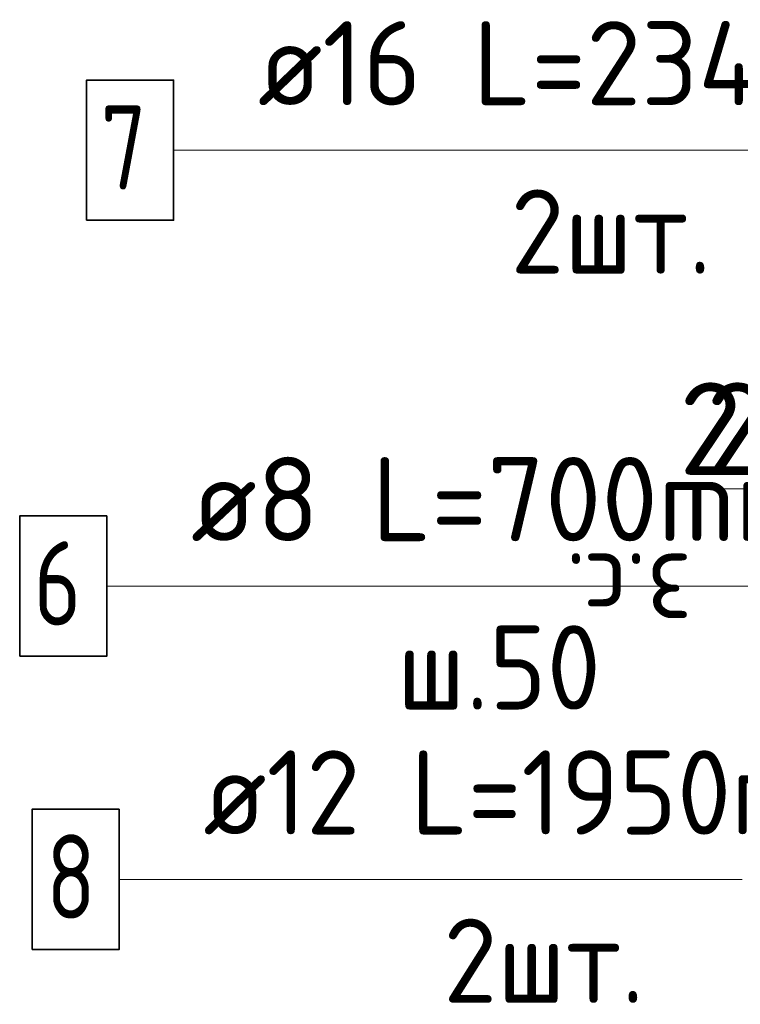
# Model space of a CAD drawing. Header units: metres. Extents: x -38 to 93, y -15 to 21.
# Tile 170 of 195: x 87.627 to 87.884, y -6.679 to -6.328. Entities that reach past the tile are written whole.
import ezdxf

# ---------------------------------------------------------------- set-up
doc = ezdxf.new("R2010")
doc.units = ezdxf.units.M
doc.header["$PDMODE"] = 65
for name, color, linetype, lineweight in [('XR$3$Арм.стержн. Хомут', 240, 'Continuous', 35), ('XR$3$Арм.стержн.горизонт. 1', 180, 'Continuous', 35), ('XR$3$Арм.стержн.горизонт. 2', 202, 'Continuous', 35), ('XR$3$Размерная линия_ общее', 7, 'Continuous', 13), ('XR$5$Арм.стержн. Хомут', 240, 'Continuous', 35), ('XR$5$Арм.стержн.горизонт. 1', 180, 'Continuous', 35), ('XR$5$Арм.стержн.горизонт. 2', 202, 'Continuous', 35), ('XR$5$Размерная линия_ общее', 7, 'Continuous', 13)]:
    doc.layers.add(name, color=color, linetype=linetype, lineweight=lineweight)
doc.styles.add('ISOCPEUR', font='txt')
doc.dimstyles.new('DIMSTYLE_10', dxfattribs={"dimtxt": 0.033, "dimasz": 0.0375, "dimexe": 0, "dimexo": 0, "dimgap": 0.0165, "dimtad": 2, "dimdec": 0, "dimlfac": 1000, "dimrnd": 1, "dimzin": 12, "dimdsep": 46, "dimtxsty": 'ISOCPEUR', "dimblk1": 'ALL_ML_STRICH', "dimblk2": 'ALL_ML_STRICH', "dimsah": 1, "dimcen": 0, "dimclrd": 7, "dimclre": 256, "dimclrt": 7, "dimadec": 0, "dimazin": 0, "dimtfac": 1, "dimtdec": 0, "dimtix": 1, "dimtmove": 2, "dimatfit": 3, "dimfxl": 0, "dimtvp": 1.2, "dimtzin": 0, "dimlwd": 0, "dimlwe": -3, "dimarcsym": 0})

# ---------------------------------------------------------------- blocks, each defined once
blk = doc.blocks.new('ALL_ML_STRICH')
at = {"color": 0, "linetype": 'ByBlock', "lineweight": -2}
for p, q in [((0, -0.5), (0, 0.5)), ((-0.3, -0.3), (0.3, 0.3)), ((-1, 0), (0.5, 0))]:
    blk.add_line(p, q, dxfattribs=at)
blk = doc.blocks.new('*D360')
at = {"layer": 'DEFPOINTS', "color": 7, "linetype": 'Continuous', "lineweight": 13, "transparency": 33554687}
for p in [(87.93808, -6.49542), (87.93808, -6.51303), (87.91808, -6.53541)]:
    blk.add_point(p, dxfattribs=at)
at = {"layer": 'XR$3$Размерная линия_ общее', "color": 253, "linetype": 'Continuous', "lineweight": -2, "true_color": 0xa0a0a0, "transparency": 33554687}
for p, q in [((87.91808, -6.51541), (87.91808, -6.49542)), ((87.93808, -6.49542), (87.93808, -6.49542))]:
    blk.add_line(p, q, dxfattribs=at)
at = {"layer": 'XR$3$Размерная линия_ общее', "color": 7, "linetype": 'Continuous', "lineweight": -2, "transparency": 33554687}
blk.add_line((87.93808, -6.49542), (87.91808, -6.49542), dxfattribs=at)
at = {"layer": 'XR$3$Размерная линия_ общее', "color": 7, "linetype": 'Continuous', "lineweight": 13, "transparency": 33554687, "xscale": 0.0375, "yscale": 0.0375, "zscale": 0.0375}
for p, rotation in [((87.91808, -6.49542), 180), ((87.93808, -6.49542), 360)]:
    blk.add_blockref('ALL_ML_STRICH', p, dxfattribs=dict(at, rotation=rotation))
at = {"layer": 'XR$3$Размерная линия_ общее', "color": 7, "linetype": 'Continuous', "lineweight": 13, "transparency": 33554687, "insert": (87.88453, -6.47392), "char_height": 0.033, "width": 0.066, "attachment_point": 5, "style": 'ISOCPEUR'}
blk.add_mtext('\\A1;{20}', dxfattribs=at)
at = {"layer": 'XR$3$Размерная линия_ общее', "color": 7, "linetype": 'Continuous', "lineweight": 13, "transparency": 33554687, "insert": (87.86679, -6.54531), "char_height": 0.027, "width": 0.00135, "attachment_point": 1, "rotation": 180, "line_spacing_factor": 0.60241, "style": 'ISOCPEUR'}
blk.add_mtext('з.с.', dxfattribs=at)
blk = doc.blocks.new('*D428')
at = {"layer": 'DEFPOINTS', "color": 7, "linetype": 'Continuous', "lineweight": 13, "transparency": 33554687}
for p in [(87.93908, -6.49542), (87.93908, -6.5129), (87.91808, -6.53541)]:
    blk.add_point(p, dxfattribs=at)
at = {"layer": 'XR$5$Размерная линия_ общее', "color": 253, "linetype": 'Continuous', "lineweight": -2, "true_color": 0xa0a0a0, "transparency": 33554687}
for p, q in [((87.91808, -6.51541), (87.91808, -6.49542)), ((87.93908, -6.49542), (87.93908, -6.49542))]:
    blk.add_line(p, q, dxfattribs=at)
at = {"layer": 'XR$5$Размерная линия_ общее', "color": 7, "linetype": 'Continuous', "lineweight": -2, "transparency": 33554687}
blk.add_line((87.93908, -6.49542), (87.91808, -6.49542), dxfattribs=at)
at = {"layer": 'XR$5$Размерная линия_ общее', "color": 7, "linetype": 'Continuous', "lineweight": 13, "transparency": 33554687, "xscale": 0.0375, "yscale": 0.0375, "zscale": 0.0375}
for p, rotation in [((87.91808, -6.49542), 180), ((87.93908, -6.49542), 360)]:
    blk.add_blockref('ALL_ML_STRICH', p, dxfattribs=dict(at, rotation=rotation))
at = {"layer": 'XR$5$Размерная линия_ общее', "color": 7, "linetype": 'Continuous', "lineweight": 13, "transparency": 33554687, "insert": (87.89113, -6.47392), "char_height": 0.033, "width": 0.066, "attachment_point": 5, "style": 'ISOCPEUR'}
blk.add_mtext('\\A1;{21}', dxfattribs=at)
at = {"layer": 'XR$5$Размерная линия_ общее', "color": 7, "linetype": 'Continuous', "lineweight": 13, "transparency": 33554687, "insert": (87.86679, -6.54531), "char_height": 0.027, "width": 0.00135, "attachment_point": 1, "rotation": 180, "line_spacing_factor": 0.60241, "style": 'ISOCPEUR'}
blk.add_mtext('з.с.', dxfattribs=at)

msp = doc.modelspace()

# ---------------------------------------------------------------- linework, layer by layer
at = {"color": 7, "linetype": 'Continuous', "lineweight": 13, "transparency": 33554687}
msp.add_line((87.91808, -6.49542), (87.86808, -6.49542), dxfattribs=at)
msp.add_line((87.91808, -6.49542), (87.86808, -6.49542), dxfattribs=at)
at = {"layer": 'XR$3$Арм.стержн. Хомут', "color": 7, "linetype": 'Continuous', "lineweight": 13, "transparency": 33554687}
for p, q in [((87.65814, -6.53004), (87.86014, -6.53004)), ((87.86014, -6.53004), (87.94208, -6.53004))]:
    msp.add_line(p, q, dxfattribs=at)
at = {"layer": 'XR$3$Арм.стержн. Хомут', "color": 7, "linetype": 'Continuous', "lineweight": 35, "transparency": 33554687}
msp.add_lwpolyline([(87.62714, -6.55504), (87.65814, -6.55504), (87.65814, -6.50504), (87.62714, -6.50504), (87.62714, -6.55504)], dxfattribs=at)
at = {"layer": 'XR$3$Арм.стержн.горизонт. 1', "color": 7, "linetype": 'Continuous', "lineweight": 13, "transparency": 33554687}
msp.add_line((87.68199, -6.37463), (87.90999, -6.37463), dxfattribs=at)
at = {"layer": 'XR$3$Арм.стержн.горизонт. 1', "color": 7, "linetype": 'Continuous', "lineweight": 35, "transparency": 33554687}
msp.add_lwpolyline([(87.65099, -6.39963), (87.68199, -6.39963), (87.68199, -6.34963), (87.65099, -6.34963), (87.65099, -6.39963)], dxfattribs=at)
at = {"layer": 'XR$3$Арм.стержн.горизонт. 2', "color": 7, "linetype": 'Continuous', "lineweight": 13, "transparency": 33554687}
msp.add_line((87.66258, -6.63462), (87.88458, -6.63462), dxfattribs=at)
at = {"layer": 'XR$3$Арм.стержн.горизонт. 2', "color": 7, "linetype": 'Continuous', "lineweight": 35, "transparency": 33554687}
msp.add_lwpolyline([(87.63158, -6.65962), (87.66258, -6.65962), (87.66258, -6.60962), (87.63158, -6.60962), (87.63158, -6.65962)], dxfattribs=at)
at = {"layer": 'XR$5$Арм.стержн. Хомут', "color": 7, "linetype": 'Continuous', "lineweight": 13, "transparency": 33554687}
for p, q in [((87.65814, -6.53004), (87.86014, -6.53004)), ((87.86014, -6.53004), (87.94208, -6.53004))]:
    msp.add_line(p, q, dxfattribs=at)
at = {"layer": 'XR$5$Арм.стержн. Хомут', "color": 7, "linetype": 'Continuous', "lineweight": 35, "transparency": 33554687}
msp.add_lwpolyline([(87.62714, -6.55504), (87.65814, -6.55504), (87.65814, -6.50504), (87.62714, -6.50504), (87.62714, -6.55504)], dxfattribs=at)
at = {"layer": 'XR$5$Арм.стержн.горизонт. 1', "color": 7, "linetype": 'Continuous', "lineweight": 13, "transparency": 33554687}
msp.add_line((87.68199, -6.37463), (87.90999, -6.37463), dxfattribs=at)
at = {"layer": 'XR$5$Арм.стержн.горизонт. 1', "color": 7, "linetype": 'Continuous', "lineweight": 35, "transparency": 33554687}
msp.add_lwpolyline([(87.65099, -6.39963), (87.68199, -6.39963), (87.68199, -6.34963), (87.65099, -6.34963), (87.65099, -6.39963)], dxfattribs=at)
at = {"layer": 'XR$5$Арм.стержн.горизонт. 2', "color": 7, "linetype": 'Continuous', "lineweight": 13, "transparency": 33554687}
msp.add_line((87.66258, -6.63462), (87.88458, -6.63462), dxfattribs=at)
at = {"layer": 'XR$5$Арм.стержн.горизонт. 2', "color": 7, "linetype": 'Continuous', "lineweight": 35, "transparency": 33554687}
msp.add_lwpolyline([(87.63158, -6.65962), (87.66258, -6.65962), (87.66258, -6.60962), (87.63158, -6.60962), (87.63158, -6.65962)], dxfattribs=at)

# ---------------------------------------------------------------- texts
at = {"layer": 'XR$3$Арм.стержн. Хомут', "color": 7, "linetype": 'Continuous', "lineweight": 25, "transparency": 33554687, "char_height": 0.03, "attachment_point": 7, "style": 'ISOCPEUR'}
for s, insert, width in [('\\W0.98;ø8 L=700mm ', (87.68814, -6.51404), 0.2575265), ('\\W0.78;6', (87.63214, -6.54404), 0.0326407), ('\\W0.94;ш.50 ', (87.76164, -6.57404), 0.1100665)]:
    msp.add_mtext(s, dxfattribs=dict(at, insert=insert, width=width))
at = {"layer": 'XR$3$Арм.стержн.горизонт. 1', "color": 7, "linetype": 'Continuous', "lineweight": 25, "transparency": 33554687, "char_height": 0.03, "attachment_point": 7, "style": 'ISOCPEUR'}
for s, insert, width in [('\\W0.96;ø16 L=2340mm ', (87.71199, -6.35863), 0.296265), ('\\W0.78;7', (87.65599, -6.38863), 0.0326407), ('\\W0.94;2шт. ', (87.80199, -6.41863), 0.1161286)]:
    msp.add_mtext(s, dxfattribs=dict(at, insert=insert, width=width))
at = {"layer": 'XR$3$Арм.стержн.горизонт. 2', "color": 7, "linetype": 'Continuous', "lineweight": 25, "transparency": 33554687, "char_height": 0.03, "attachment_point": 7, "style": 'ISOCPEUR'}
for s, insert, width in [('\\W0.94;ø12 L=1950mm ', (87.69258, -6.61862), 0.286961), ('\\W0.78;8', (87.63658, -6.64862), 0.0326407), ('\\W0.94;2шт. ', (87.77808, -6.67862), 0.1161286)]:
    msp.add_mtext(s, dxfattribs=dict(at, insert=insert, width=width))
at = {"layer": 'XR$5$Арм.стержн. Хомут', "color": 7, "linetype": 'Continuous', "lineweight": 25, "transparency": 33554687, "char_height": 0.03, "attachment_point": 7, "style": 'ISOCPEUR'}
for s, insert, width in [('\\W0.98;ø8 L=700mm ', (87.68814, -6.51404), 0.2575265), ('\\W0.78;6', (87.63214, -6.54404), 0.0326407), ('\\W0.94;ш.50 ', (87.76164, -6.57404), 0.1100665)]:
    msp.add_mtext(s, dxfattribs=dict(at, insert=insert, width=width))
at = {"layer": 'XR$5$Арм.стержн.горизонт. 1', "color": 7, "linetype": 'Continuous', "lineweight": 25, "transparency": 33554687, "char_height": 0.03, "attachment_point": 7, "style": 'ISOCPEUR'}
for s, insert, width in [('\\W0.96;ø16 L=2340mm ', (87.71199, -6.35863), 0.296265), ('\\W0.78;7', (87.65599, -6.38863), 0.0326407), ('\\W0.94;2шт. ', (87.80199, -6.41863), 0.1161286)]:
    msp.add_mtext(s, dxfattribs=dict(at, insert=insert, width=width))
at = {"layer": 'XR$5$Арм.стержн.горизонт. 2', "color": 7, "linetype": 'Continuous', "lineweight": 25, "transparency": 33554687, "char_height": 0.03, "attachment_point": 7, "style": 'ISOCPEUR'}
for s, insert, width in [('\\W0.94;ø12 L=1950mm ', (87.69258, -6.61862), 0.286961), ('\\W0.78;8', (87.63658, -6.64862), 0.0326407), ('\\W0.94;2шт. ', (87.77808, -6.67862), 0.1161286)]:
    msp.add_mtext(s, dxfattribs=dict(at, insert=insert, width=width))

# ---------------------------------------------------------------- dimensions: what is measured, and where the dimension line sits
at = {"layer": 'XR$3$Размерная линия_ общее', "color": 7, "linetype": 'Continuous', "lineweight": 13, "transparency": 33554687}
dim = msp.add_linear_dim(base=(87.91808, -6.49542), p1=(87.93808, -6.49542), p2=(87.91808, -6.51541), angle=180, text='<>\\Xз.с.', dimstyle='DIMSTYLE_10', override={"dimpost": '<>', "dimclrd": 7, "dimclre": 253, "dimclrt": 7, "dimlwd": 0, "dimlwe": 65533}, dxfattribs=at)
dim.commit()
dim.dimension.update_dxf_attribs({"geometry": '*D360', "text_midpoint": (87.88453, -6.47392), "dimtype": 160})
at = {"layer": 'XR$5$Размерная линия_ общее', "color": 7, "linetype": 'Continuous', "lineweight": 13, "transparency": 33554687}
dim = msp.add_linear_dim(base=(87.91808, -6.49542), p1=(87.93908, -6.49542), p2=(87.91808, -6.51541), angle=180, text='<>\\Xз.с.', dimstyle='DIMSTYLE_10', override={"dimpost": '<>', "dimclrd": 7, "dimclre": 253, "dimclrt": 7, "dimlwd": 0, "dimlwe": 65533}, dxfattribs=at)
dim.commit()
dim.dimension.update_dxf_attribs({"geometry": '*D428', "text_midpoint": (87.89113, -6.47392), "dimtype": 160})

doc.saveas('drawing.dxf')
